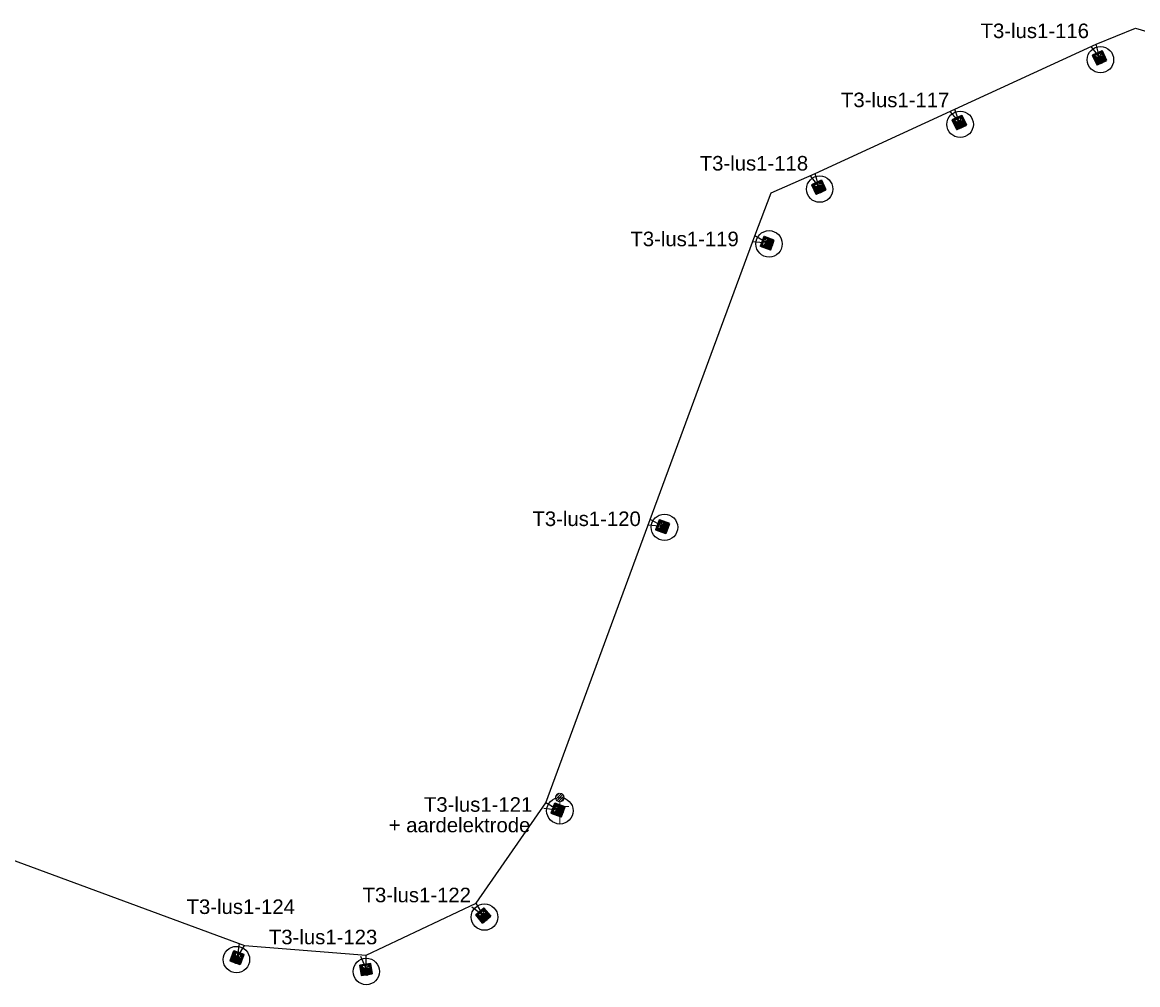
# Model space of a CAD drawing. Header units: metres. Extents: x 176029 to 179341, y 406836 to 408537.
# Tile 15 of 27: x 176226 to 176289, y 407934 to 407989. Entities that reach past the tile are written whole.
import ezdxf

# ---------------------------------------------------------------- set-up
doc = ezdxf.new("R2010")
doc.units = ezdxf.units.M
for name, color, linetype in [('aardelectrode', 210, 'Continuous'), ('N-ET-VVV-LUS 1', 10, 'Continuous'), ('opbouw rolbaanlicht', 1, 'Continuous')]:
    doc.layers.add(name, color=color, linetype=linetype)
doc.layers.add('Codering armaturen', color=7, linetype='Continuous', lineweight=0)
doc.layers.add('N-ET-Montage-Trafoput nieuw', color=1, linetype='Continuous', lineweight=30)
doc.styles.add('DVD_Standaard_35', font='arial.ttf', dxfattribs={"height": 3.5})
doc.styles.add('Style-ENGINEERING', font='ENGINEERING.shx')

# ---------------------------------------------------------------- blocks, each defined once
blk = doc.blocks.new('A$C68DF78CD')
for p, q in [((-98.9189192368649, -681.5929147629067), (-115.3813631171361, -670.0604413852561)), ((-101.3839057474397, -667.5954580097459), (-112.9163766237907, -684.0578981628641))]:
    blk.add_line(p, q)
at = {"linetype": 'ByBlock', "lineweight": -2}
for points in [[(147.1632972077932, -835.6691713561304), (-344.252937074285, -491.4162342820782), (0, 0), (491.4162342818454, -344.252937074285)], [(134.899689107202, -766.0300737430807), (-274.6138394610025, -479.152626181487), (12.26360810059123, -69.63909761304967), (421.7771366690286, -356.5165451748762)], [(133.6733282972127, -759.066163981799), (-267.6499296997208, -477.9262653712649), (13.4899689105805, -76.60300737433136), (414.8132269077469, -357.7429059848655)], [(-37.81807280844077, -697.635921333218), (-151.4007450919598, -618.0675924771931), (-130.8700736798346, -588.7603472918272), (-17.28740139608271, -668.3286761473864)], [(-48.55461074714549, -260.237500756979), (-89.50596360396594, -231.5497560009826), (-3.442729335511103, -108.6956974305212), (37.50862352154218, -137.3834421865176)], [(22.10975009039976, -256.0178879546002), (-18.84160276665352, -227.3301431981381), (-7.36650486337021, -210.949602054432), (33.58484799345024, -239.6373468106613)], [(308.2961139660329, -405.2203179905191), (267.3447611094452, -376.5325732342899), (278.8198590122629, -360.1520320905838), (319.7712118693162, -388.839776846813)]]:
    blk.add_lwpolyline(points, close=True, dxfattribs=at)
blk.add_lwpolyline([(-113.883617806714, -258.4270140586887), (287.4396401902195, -539.5669126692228)], dxfattribs=at)
at = {"linetype": 'ByBlock', "lineweight": -2, "flags": 128}
blk.add_lwpolyline([(-8.444447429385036, -127.9095681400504), (2.846160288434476, -143.1813975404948), (7.459149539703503, -136.596419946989), (20.15162151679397, -154.9117703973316)], dxfattribs=at)
at = {"linetype": 'ByBlock', "lineweight": -2}
for centre, radius in [((-133.2315786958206, -607.991793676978), 5.649999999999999), ((-64.95949310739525, -240.2846026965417), 4.793999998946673), ((9.894855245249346, -508.7465890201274), 24.99999999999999), ((13.53796985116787, -128.2307776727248), 4.793999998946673), ((-34.81073529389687, -676.9387719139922), 5.649999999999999)]:
    blk.add_circle(centre, radius, dxfattribs=at)
at = {"linetype": 'ByBlock', "lineweight": -2, "extrusion": (0, 0, -1)}
blk.add_solid([(-20.15162151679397, -154.9117703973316), (-11.3277513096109, -148.7303650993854), (-17.85672414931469, -144.1747519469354)], dxfattribs=at)
at = {"linetype": 'ByBlock', "lineweight": -2, "style": 'Style-ENGINEERING'}
for s, p in [('PAS OP H.S.', (-65.92025465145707, -225.5697920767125)), ('LEVENS-', (-53.44292883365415, -234.2430645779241)), ('GEVAARLIJK', (-40.83476529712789, -242.7295680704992))]:
    blk.add_text(s, height=10.1304, rotation=54.98751693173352, dxfattribs=at).set_placement(p)
blk = doc.blocks.new('opbouw rolbaanlicht')
at = {"layer": 'opbouw rolbaanlicht', "color": 0}
blk.add_circle((0, 0), 0.75, dxfattribs=at)
for points in [[(-0.25, 0), (0.05563023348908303, 0.2437319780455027), (0.25, 0)], [(-0.25, 0), (-0.1558724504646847, 0.1954578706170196), (0.05563023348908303, 0.2437319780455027)], [(-0.25, 0), (-0.2252422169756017, 0.1084709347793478), (-0.1558724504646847, 0.1954578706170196)], [(-0.25, 0), (0.25, 0), (-0.05563023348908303, -0.2437319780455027)], [(-0.05563023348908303, -0.2437319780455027), (-0.1558724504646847, -0.1954578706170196), (-0.25, 0)], [(-0.1558724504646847, -0.1954578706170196), (-0.2252422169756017, -0.1084709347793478), (-0.25, 0)], [(-0.1558724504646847, 0.1954578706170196), (-0.05563023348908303, 0.2437319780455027), (0.05563023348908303, 0.2437319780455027)], [(0.25, 0), (0.1558724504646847, -0.1954578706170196), (-0.05563023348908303, -0.2437319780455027)], [(0.05563023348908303, 0.2437319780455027), (0.1558724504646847, 0.1954578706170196), (0.25, 0)], [(0.1558724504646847, 0.1954578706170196), (0.2252422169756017, 0.1084709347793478), (0.25, 0)], [(0.25, 0), (0.2252422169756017, -0.1084709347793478), (0.1558724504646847, -0.1954578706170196)], [(0.1558724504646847, -0.1954578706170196), (0.05563023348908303, -0.2437319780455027), (-0.05563023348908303, -0.2437319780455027)]]:
    blk.add_solid(points, dxfattribs=at)
blk = doc.blocks.new('aardelectrode')
at = {"layer": 'aardelectrode', "linetype": 'Continuous', "lineweight": 0}
for p, q in [((-0.246000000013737, 0.7900000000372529), (-0.04000000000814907, 0.9960000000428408)), ((-0.2360000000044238, 0.6600000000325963), (0.08999999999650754, 0.9860000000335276)), ((-0.1739999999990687, 0.5749999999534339), (0.1760000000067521, 0.9250000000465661)), ((-0.08900000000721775, 0.5139999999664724), (0.2339999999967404, 0.8390000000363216)), ((0.03899999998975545, 0.5050000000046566), (0.2449999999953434, 0.7110000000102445)), ((-0.5, 0.2510000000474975), (0.5, 0.2489999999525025)), ((-0.25, 0), (0.25, 0)), ((0, 0.5), (0, -0.7510000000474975)), ((-0.125, -0.2489999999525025), (0.1259999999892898, -0.25))]:
    blk.add_line(p, q, dxfattribs=at)
blk.add_circle((-8.798961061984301e-07, 0.7500004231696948), 0.2500004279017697, dxfattribs=at)

msp = doc.modelspace()

# ---------------------------------------------------------------- linework, layer by layer
at = {"layer": 'N-ET-VVV-LUS 1'}
for points in [[(176201.2239881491, 407950.1425508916), (176238.3964637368, 407936.4243792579), (176245.2997209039, 407935.8745400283), (176251.5381873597, 407938.8309164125), (176255.4849889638, 407944.5238130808), (176261.4193090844, 407960.6110098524), (176267.3535397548, 407976.6977801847), (176268.2680377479, 407979.1444899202), (176270.7796242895, 407980.2427071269), (176278.7055211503, 407983.9024974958), (176286.7075632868, 407987.585797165), (176288.9494951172, 407988.4950697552), (176291.3330132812, 407987.7917578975)], [(176286.4120009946, 407987.4491966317), (176286.9141618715, 407986.8271341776), (176286.7075632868, 407987.585797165)], [(176278.4154568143, 407983.7545804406), (176278.9412750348, 407983.1523824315), (176278.7055211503, 407983.9024974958)], [(176270.4840619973, 407980.1061065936), (176270.9862228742, 407979.4840441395), (176270.7796242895, 407980.2427071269)], [(176267.2412552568, 407976.3921513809), (176268.0362339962, 407976.3076762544), (176267.3535397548, 407976.6977801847)], [(176261.3067592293, 407960.3054786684), (176262.1016643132, 407960.2203132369), (176261.4193090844, 407960.6110098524)], [(176255.3724391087, 407944.2182818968), (176256.1673441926, 407944.1331164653), (176255.4849889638, 407944.5238130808)], [(176251.2883183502, 407938.6221527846), (176251.9349732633, 407938.1520839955), (176251.5381873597, 407938.8309164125)], [(176238.0947171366, 407936.5467138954), (176237.9839866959, 407935.7549651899), (176238.3964637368, 407936.4243792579)], [(176244.9783594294, 407935.8221608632), (176245.2954067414, 407935.0882615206), (176245.2997209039, 407935.8745400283)]]:
    msp.add_lwpolyline(points, dxfattribs=at)

# ---------------------------------------------------------------- block references
at = {"layer": 'aardelectrode', "rotation": 0.03817173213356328}
msp.add_blockref('aardelectrode', (176256.2865011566, 407944.0749744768, 4.046917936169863e-06), dxfattribs=at)
at = {"layer": 'N-ET-Montage-Trafoput nieuw', "linetype": 'Continuous'}
for p, xscale, yscale, rotation in [((176286.5127289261, 407986.9492096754, 3.757160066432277e-06), 0.001, 0.001, 59.79146694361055), ((176278.5537383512, 407983.2800769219, 3.756345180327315e-06), 0.001, 0.001, 59.79146694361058), ((176270.5847899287, 407979.6061196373, 3.756345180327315e-06), 0.001, 0.001, 59.79146694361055), ((176267.6658897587, 407976.110087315, -2.922367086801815e-07), 0.001, 0.001, 104.7639181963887), ((176261.7313930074, 407960.0229557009, -2.930679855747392e-07), 0.001, 0.001, 104.7639181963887), ((176255.7970728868, 407943.9357589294, 3.754682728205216e-06), 0.0009999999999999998, 0.0009999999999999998, 104.7639181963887), ((176251.5163308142, 407938.1646984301, -9.519314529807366e-06), 0.001000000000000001, 0.001000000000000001, 75.08053614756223), ((176237.7951694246, 407936.1223886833, 3.755513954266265e-06), 0.0009999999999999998, 0.0009999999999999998, 14.7639181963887), ((176244.9413844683, 407935.3134704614, -1.798630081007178e-05), 0.001000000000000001, 0.001000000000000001, 44.243738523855)]:
    msp.add_blockref('A$C68DF78CD', p, dxfattribs=dict(at, xscale=xscale, yscale=yscale, rotation=rotation))
at = {"layer": 'N-ET-VVV-LUS 1'}
for p in [(176286.9573662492, 407986.7017856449), (176278.9983756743, 407983.0326528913), (176271.0294272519, 407979.3586956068), (176268.1553180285, 407976.2493028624), (176262.2208212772, 407960.1621712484), (176256.2865011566, 407944.0749744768, 4.046917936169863e-06), (176252.0104744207, 407938.0432772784), (176237.9343849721, 407935.6329604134, -1.852344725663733e-06), (176245.3034316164, 407934.9559192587)]:
    msp.add_blockref('opbouw rolbaanlicht', p, dxfattribs=at)

# ---------------------------------------------------------------- texts
at = {"layer": 'Codering armaturen', "style": 'DVD_Standaard_35'}
for s, p in [('T3-lus1-116', (176280.1593353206, 407987.9273121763)), ('T3-lus1-117', (176272.2371869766, 407984.0063012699)), ('T3-lus1-118', (176264.2232634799, 407980.4125401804)), ('T3-lus1-119', (176260.2894289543, 407976.1168916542)), ('T3-lus1-120', (176254.7298073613, 407960.2356863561)), ('T3-lus1-121', (176248.5718898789, 407944.0209399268)), ('T3-lus1-122', (176245.0926352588, 407938.885096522)), ('T3-lus1-124', (176235.1054430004, 407938.2193879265)), ('T3-lus1-123', (176239.7765107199, 407936.4991663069))]:
    msp.add_text(s, height=0.8250299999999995, rotation=359.9929068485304, dxfattribs=at).set_placement(p)
at = {"layer": 'Codering armaturen', "color": 7, "style": 'DVD_Standaard_35'}
msp.add_text('+ aardelektrode', height=0.8250299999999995, rotation=359.9929030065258, dxfattribs=at).set_placement((176246.5721393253, 407942.8560742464))

doc.saveas('drawing.dxf')
